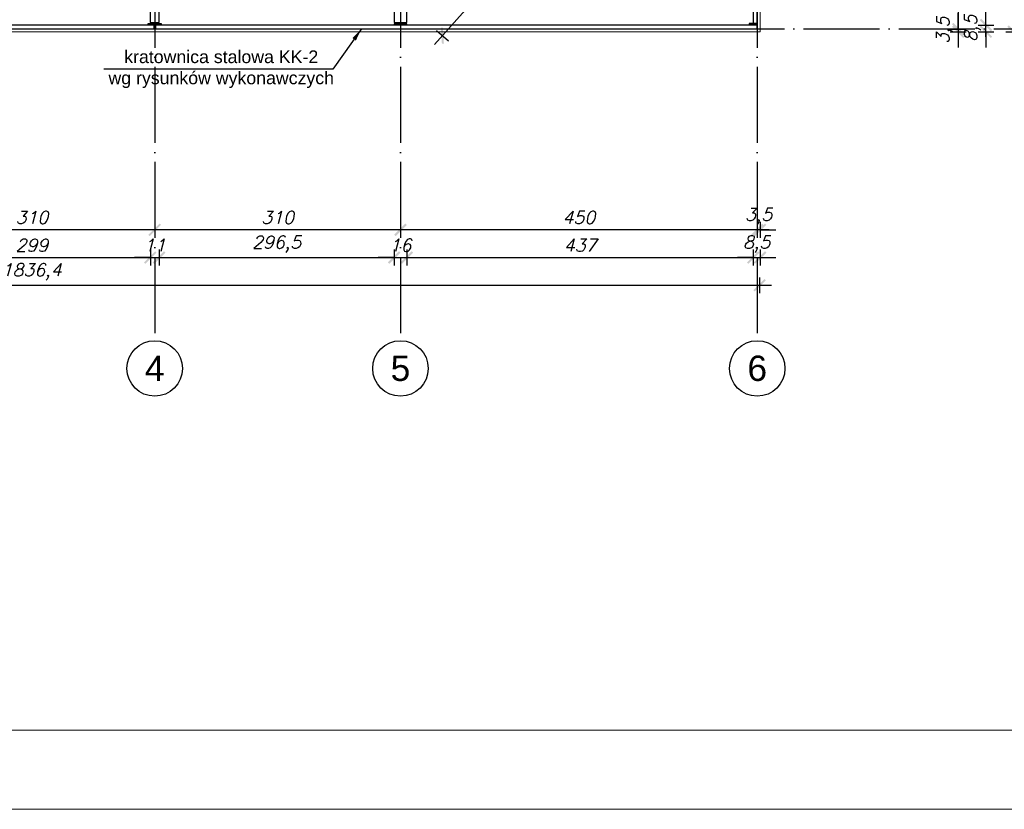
# Model space of a CAD drawing. Header units: millimetres. Extents: x 1814 to 94182, y 11562 to 49454.
# Tile 47 of 143: x 14806 to 16048, y 16813 to 17810. Entities that reach past the tile are written whole.
import ezdxf

# ---------------------------------------------------------------- set-up
doc = ezdxf.new("R2010")
doc.units = ezdxf.units.MM
doc.linetypes.add('ACAD_ISO04W100', pattern=[30, 24, -3, 0, -3])
for name, color, linetype in [('AS_Belki', 145, 'Continuous'), ('AS_Blachy', 30, 'Continuous'), ('odnośnik', 140, 'Continuous'), ('opis', 50, 'Continuous'), ('osie', 40, 'ACAD_ISO04W100')]:
    doc.layers.add(name, color=color, linetype=linetype)
doc.layers.add('pomoc', color=210, linetype='Continuous', lineweight=9, plot=False)
for name, color, linetype, lineweight in [('profil zimnogięty', 60, 'Continuous', 15), ('ramka', 84, 'Continuous', 15), ('wymiar', 135, 'Continuous', 9)]:
    doc.layers.add(name, color=color, linetype=linetype, lineweight=lineweight)
doc.styles.add('Opisowy', font='arial.ttf')
doc.styles.get("Standard").update_dxf_attribs({"font": 'arial.ttf'})
doc.styles.add('WYMIARY', font='simplex.shx', dxfattribs={"oblique": 15})
doc.dimstyles.new('1-100', dxfattribs={"dimscale": 100, "dimtxt": 0.16, "dimasz": 0.2, "dimexe": 0.1, "dimexo": 0.1, "dimgap": 0.075, "dimtad": 1, "dimrnd": 0.01, "dimzin": 9, "dimtxsty": 'WYMIARY', "dimblk": 'ARCHTICK', "dimcen": 0.2, "dimdle": 0.15, "dimadec": 1, "dimazin": 1, "dimtfac": 1, "dimtix": 1, "dimtmove": 2, "dimatfit": 3, "dimldrblk": 'ARCHTICK', "dimfxl": 0, "dimarcsym": 0})
doc.dimstyles.new('skala 1-100', dxfattribs={"dimtxt": 16, "dimasz": 1, "dimexe": 1.25, "dimexo": 0.625, "dimgap": 5, "dimtad": 1, "dimdec": 1, "dimrnd": 0.1, "dimdsep": 46, "dimtxsty": 'Standard', "dimblk": 'strzałka', "dimcen": -5, "dimse1": 1, "dimse2": 1, "dimazin": 0, "dimtfac": 1, "dimtdec": 1, "dimtix": 1, "dimtmove": 1, "dimatfit": 3, "dimfxl": 0, "dimtolj": 1, "dimarcsym": 0})

# ---------------------------------------------------------------- blocks, each defined once
blk = doc.blocks.new('strzałka')
for p, q in [((0, 9), (0, -9)), ((-9, 0), (9, 0))]:
    blk.add_line(p, q)
at = {"const_width": 1}
blk.add_lwpolyline([(-4.243, -4.243), (4.243, 4.243)], dxfattribs=at)
blk = doc.blocks.new('_ARCHTICK')
at = {"color": 0, "linetype": 'ByBlock', "lineweight": -2}
blk.add_solid([(0.398, 0.309), (0.309, 0.398), (-0.309, -0.398), (-0.398, -0.309)], dxfattribs=at)
blk = doc.blocks.new('*D1922')
at = {"layer": 'Defpoints', "color": 0}
for p in [(15739.8, 18298.1), (15739.8, 17798.1), (15989.8, 17798.1)]:
    blk.add_point(p, dxfattribs=at)
at = {"layer": 'wymiar', "color": 0, "lineweight": -2}
for p, q in [((15989.8, 18313.1), (15989.8, 17783.1)), ((15979.8, 18298.1), (15999.8, 18298.1)), ((15979.8, 17798.1), (15999.8, 17798.1))]:
    blk.add_line(p, q, dxfattribs=at)
at = {"layer": 'wymiar', "color": 0, "lineweight": -2, "xscale": 20, "yscale": 20, "zscale": 20}
for p, rotation in [((15989.8, 18298.1), 90), ((15989.8, 17798.1), 270)]:
    blk.add_blockref('_ARCHTICK', p, dxfattribs=dict(at, rotation=rotation))
at = {"layer": 'wymiar', "color": 0, "insert": (15974.3, 18048.1), "char_height": 16, "attachment_point": 5, "rotation": 90, "style": 'WYMIARY'}
blk.add_mtext('500', dxfattribs=at)
blk = doc.blocks.new('*D1923')
at = {"layer": 'Defpoints', "color": 0}
for p in [(15739.8, 17798.1), (15739.8, 17794.6), (15989.8, 17794.6)]:
    blk.add_point(p, dxfattribs=at)
at = {"layer": 'wymiar', "color": 0, "lineweight": -2}
for p, q in [((15989.8, 17798.1), (15989.8, 17818.1)), ((15979.8, 17798.1), (15999.8, 17798.1)), ((15989.8, 17798.1), (15989.8, 17794.6)), ((15979.8, 17794.6), (15999.8, 17794.6)), ((15989.8, 17794.6), (15989.8, 17774.6))]:
    blk.add_line(p, q, dxfattribs=at)
at = {"layer": 'wymiar', "color": 0, "lineweight": -2, "xscale": 20, "yscale": 20, "zscale": 20}
for p, rotation in [((15989.8, 17798.1), 270), ((15989.8, 17794.6), 90)]:
    blk.add_blockref('_ARCHTICK', p, dxfattribs=dict(at, rotation=rotation))
at = {"layer": 'wymiar', "color": 0, "insert": (15972.8, 17796.4), "char_height": 16, "attachment_point": 5, "rotation": 90, "style": 'WYMIARY'}
blk.add_mtext('3,5', dxfattribs=at)
blk = doc.blocks.new('*D1924')
at = {"layer": 'Defpoints', "color": 0}
for p in [(15736.3, 17794.6), (15739.8, 17794.6), (15736.3, 17544.6)]:
    blk.add_point(p, dxfattribs=at)
at = {"layer": 'wymiar', "color": 0, "lineweight": -2}
for p, q in [((15736.3, 17554.6), (15736.3, 17534.6)), ((15739.8, 17554.6), (15739.8, 17534.6)), ((15736.3, 17544.6), (15716.3, 17544.6)), ((15739.8, 17544.6), (15736.3, 17544.6)), ((15739.8, 17544.6), (15759.8, 17544.6))]:
    blk.add_line(p, q, dxfattribs=at)
at = {"layer": 'wymiar', "color": 0, "lineweight": -2, "xscale": 20, "yscale": 20, "zscale": 20}
blk.add_blockref('_ARCHTICK', (15736.3, 17544.6), dxfattribs=at)
at = {"layer": 'wymiar', "color": 0, "lineweight": -2, "xscale": 20, "yscale": 20, "zscale": 20, "rotation": 180}
blk.add_blockref('_ARCHTICK', (15739.8, 17544.6), dxfattribs=at)
at = {"layer": 'wymiar', "color": 0, "insert": (15738, 17561.6), "char_height": 16, "attachment_point": 5, "style": 'WYMIARY'}
blk.add_mtext('3,5', dxfattribs=at)
blk = doc.blocks.new('*D1925')
at = {"layer": 'Defpoints', "color": 0}
for p in [(15286.3, 17794.6), (15736.3, 17794.6), (15286.3, 17544.6)]:
    blk.add_point(p, dxfattribs=at)
at = {"layer": 'wymiar', "color": 0, "lineweight": -2}
for p, q in [((15286.3, 17554.6), (15286.3, 17534.6)), ((15736.3, 17554.6), (15736.3, 17534.6)), ((15751.3, 17544.6), (15271.3, 17544.6))]:
    blk.add_line(p, q, dxfattribs=at)
at = {"layer": 'wymiar', "color": 0, "lineweight": -2, "xscale": 20, "yscale": 20, "zscale": 20, "rotation": 180}
blk.add_blockref('_ARCHTICK', (15286.3, 17544.6), dxfattribs=at)
at = {"layer": 'wymiar', "color": 0, "lineweight": -2, "xscale": 20, "yscale": 20, "zscale": 20}
blk.add_blockref('_ARCHTICK', (15736.3, 17544.6), dxfattribs=at)
at = {"layer": 'wymiar', "color": 0, "insert": (15511.3, 17560.1), "char_height": 16, "attachment_point": 5, "style": 'WYMIARY'}
blk.add_mtext('450', dxfattribs=at)
blk = doc.blocks.new('*D1926')
at = {"layer": 'Defpoints', "color": 0}
for p in [(14976.3, 17794.6), (15286.3, 17794.6), (14976.3, 17544.6)]:
    blk.add_point(p, dxfattribs=at)
at = {"layer": 'wymiar', "color": 0, "lineweight": -2}
for p, q in [((14976.3, 17554.6), (14976.3, 17534.6)), ((15286.3, 17554.6), (15286.3, 17534.6)), ((15301.3, 17544.6), (14961.3, 17544.6))]:
    blk.add_line(p, q, dxfattribs=at)
at = {"layer": 'wymiar', "color": 0, "lineweight": -2, "xscale": 20, "yscale": 20, "zscale": 20, "rotation": 180}
blk.add_blockref('_ARCHTICK', (14976.3, 17544.6), dxfattribs=at)
at = {"layer": 'wymiar', "color": 0, "lineweight": -2, "xscale": 20, "yscale": 20, "zscale": 20}
blk.add_blockref('_ARCHTICK', (15286.3, 17544.6), dxfattribs=at)
at = {"layer": 'wymiar', "color": 0, "insert": (15131.3, 17560.1), "char_height": 16, "attachment_point": 5, "style": 'WYMIARY'}
blk.add_mtext('310', dxfattribs=at)
blk = doc.blocks.new('*D1927')
at = {"layer": 'Defpoints', "color": 0}
for p in [(14666.3, 17794.6), (14976.3, 17794.6), (14666.3, 17544.6)]:
    blk.add_point(p, dxfattribs=at)
at = {"layer": 'wymiar', "color": 0, "lineweight": -2}
for p, q in [((14666.3, 17554.6), (14666.3, 17534.6)), ((14976.3, 17554.6), (14976.3, 17534.6)), ((14991.3, 17544.6), (14651.3, 17544.6))]:
    blk.add_line(p, q, dxfattribs=at)
at = {"layer": 'wymiar', "color": 0, "lineweight": -2, "xscale": 20, "yscale": 20, "zscale": 20, "rotation": 180}
blk.add_blockref('_ARCHTICK', (14666.3, 17544.6), dxfattribs=at)
at = {"layer": 'wymiar', "color": 0, "lineweight": -2, "xscale": 20, "yscale": 20, "zscale": 20}
blk.add_blockref('_ARCHTICK', (14976.3, 17544.6), dxfattribs=at)
at = {"layer": 'wymiar', "color": 0, "insert": (14821.3, 17560.1), "char_height": 16, "attachment_point": 5, "style": 'WYMIARY'}
blk.add_mtext('310', dxfattribs=at)
blk = doc.blocks.new('*D1945')
at = {"layer": 'Defpoints', "color": 0}
for p in [(14671.8, 17806.1), (14970.8, 17806.1), (14970.8, 17509.6)]:
    blk.add_point(p, dxfattribs=at)
at = {"layer": 'wymiar', "color": 0, "lineweight": -2}
for p, q in [((14671.8, 17519.6), (14671.8, 17499.6)), ((14970.8, 17519.6), (14970.8, 17499.6)), ((14656.8, 17509.6), (14985.8, 17509.6))]:
    blk.add_line(p, q, dxfattribs=at)
at = {"layer": 'wymiar', "color": 0, "lineweight": -2, "xscale": 20, "yscale": 20, "zscale": 20, "rotation": 180}
blk.add_blockref('_ARCHTICK', (14671.8, 17509.6), dxfattribs=at)
at = {"layer": 'wymiar', "color": 0, "lineweight": -2, "xscale": 20, "yscale": 20, "zscale": 20}
blk.add_blockref('_ARCHTICK', (14970.8, 17509.6), dxfattribs=at)
at = {"layer": 'wymiar', "color": 0, "insert": (14821.3, 17525.1), "char_height": 16, "attachment_point": 5, "style": 'WYMIARY'}
blk.add_mtext('299', dxfattribs=at)
blk = doc.blocks.new('*D1946')
at = {"layer": 'Defpoints', "color": 0}
for p in [(14970.8, 17806.1), (14981.8, 17806.1), (14981.8, 17509.6)]:
    blk.add_point(p, dxfattribs=at)
at = {"layer": 'wymiar', "color": 0, "lineweight": -2}
for p, q in [((14970.8, 17519.6), (14970.8, 17499.6)), ((14981.8, 17519.6), (14981.8, 17499.6)), ((14970.8, 17509.6), (14950.8, 17509.6)), ((14970.8, 17509.6), (14981.8, 17509.6)), ((14981.8, 17509.6), (15001.8, 17509.6))]:
    blk.add_line(p, q, dxfattribs=at)
at = {"layer": 'wymiar', "color": 0, "lineweight": -2, "xscale": 20, "yscale": 20, "zscale": 20}
blk.add_blockref('_ARCHTICK', (14970.8, 17509.6), dxfattribs=at)
at = {"layer": 'wymiar', "color": 0, "lineweight": -2, "xscale": 20, "yscale": 20, "zscale": 20, "rotation": 180}
blk.add_blockref('_ARCHTICK', (14981.8, 17509.6), dxfattribs=at)
at = {"layer": 'wymiar', "color": 0, "insert": (14976.3, 17525.1), "char_height": 16, "attachment_point": 5, "style": 'WYMIARY'}
blk.add_mtext('11', dxfattribs=at)
blk = doc.blocks.new('*D1947')
at = {"layer": 'Defpoints', "color": 0}
for p in [(14981.8, 17806.1), (15278.3, 17806.1), (15278.3, 17509.6)]:
    blk.add_point(p, dxfattribs=at)
at = {"layer": 'wymiar', "color": 0, "lineweight": -2}
for p, q in [((14981.8, 17519.6), (14981.8, 17499.6)), ((15278.3, 17519.6), (15278.3, 17499.6)), ((14966.8, 17509.6), (15293.3, 17509.6))]:
    blk.add_line(p, q, dxfattribs=at)
at = {"layer": 'wymiar', "color": 0, "lineweight": -2, "xscale": 20, "yscale": 20, "zscale": 20, "rotation": 180}
blk.add_blockref('_ARCHTICK', (14981.8, 17509.6), dxfattribs=at)
at = {"layer": 'wymiar', "color": 0, "lineweight": -2, "xscale": 20, "yscale": 20, "zscale": 20}
blk.add_blockref('_ARCHTICK', (15278.3, 17509.6), dxfattribs=at)
at = {"layer": 'wymiar', "color": 0, "insert": (15130, 17526.6), "char_height": 16, "attachment_point": 5, "style": 'WYMIARY'}
blk.add_mtext('296,5', dxfattribs=at)
blk = doc.blocks.new('*D1948')
at = {"layer": 'Defpoints', "color": 0}
for p in [(15278.3, 17806.1), (15294.3, 17806.1), (15294.3, 17509.6)]:
    blk.add_point(p, dxfattribs=at)
at = {"layer": 'wymiar', "color": 0, "lineweight": -2}
for p, q in [((15278.3, 17519.6), (15278.3, 17499.6)), ((15294.3, 17519.6), (15294.3, 17499.6)), ((15278.3, 17509.6), (15258.3, 17509.6)), ((15278.3, 17509.6), (15294.3, 17509.6)), ((15294.3, 17509.6), (15314.3, 17509.6))]:
    blk.add_line(p, q, dxfattribs=at)
at = {"layer": 'wymiar', "color": 0, "lineweight": -2, "xscale": 20, "yscale": 20, "zscale": 20}
blk.add_blockref('_ARCHTICK', (15278.3, 17509.6), dxfattribs=at)
at = {"layer": 'wymiar', "color": 0, "lineweight": -2, "xscale": 20, "yscale": 20, "zscale": 20, "rotation": 180}
blk.add_blockref('_ARCHTICK', (15294.3, 17509.6), dxfattribs=at)
at = {"layer": 'wymiar', "color": 0, "insert": (15286.3, 17525.1), "char_height": 16, "attachment_point": 5, "style": 'WYMIARY'}
blk.add_mtext('16', dxfattribs=at)
blk = doc.blocks.new('*D1949')
at = {"layer": 'Defpoints', "color": 0}
for p in [(15294.3, 17806.1), (15731.3, 17805.1), (15731.3, 17509.6)]:
    blk.add_point(p, dxfattribs=at)
at = {"layer": 'wymiar', "color": 0, "lineweight": -2}
for p, q in [((15294.3, 17519.6), (15294.3, 17499.6)), ((15731.3, 17519.6), (15731.3, 17499.6)), ((15279.3, 17509.6), (15746.3, 17509.6))]:
    blk.add_line(p, q, dxfattribs=at)
at = {"layer": 'wymiar', "color": 0, "lineweight": -2, "xscale": 20, "yscale": 20, "zscale": 20, "rotation": 180}
blk.add_blockref('_ARCHTICK', (15294.3, 17509.6), dxfattribs=at)
at = {"layer": 'wymiar', "color": 0, "lineweight": -2, "xscale": 20, "yscale": 20, "zscale": 20}
blk.add_blockref('_ARCHTICK', (15731.3, 17509.6), dxfattribs=at)
at = {"layer": 'wymiar', "color": 0, "insert": (15512.8, 17525.1), "char_height": 16, "attachment_point": 5, "style": 'WYMIARY'}
blk.add_mtext('437', dxfattribs=at)
blk = doc.blocks.new('*D1950')
at = {"layer": 'Defpoints', "color": 0}
for p in [(15731.3, 17805.1), (15739.8, 17794.6), (15739.8, 17509.6)]:
    blk.add_point(p, dxfattribs=at)
at = {"layer": 'wymiar', "color": 0, "lineweight": -2}
for p, q in [((15731.3, 17519.6), (15731.3, 17499.6)), ((15739.8, 17519.6), (15739.8, 17499.6)), ((15731.3, 17509.6), (15711.3, 17509.6)), ((15731.3, 17509.6), (15739.8, 17509.6)), ((15739.8, 17509.6), (15759.8, 17509.6))]:
    blk.add_line(p, q, dxfattribs=at)
at = {"layer": 'wymiar', "color": 0, "lineweight": -2, "xscale": 20, "yscale": 20, "zscale": 20}
blk.add_blockref('_ARCHTICK', (15731.3, 17509.6), dxfattribs=at)
at = {"layer": 'wymiar', "color": 0, "lineweight": -2, "xscale": 20, "yscale": 20, "zscale": 20, "rotation": 180}
blk.add_blockref('_ARCHTICK', (15739.8, 17509.6), dxfattribs=at)
at = {"layer": 'wymiar', "color": 0, "insert": (15735.5, 17526.6), "char_height": 16, "attachment_point": 5, "style": 'WYMIARY'}
blk.add_mtext('8,5', dxfattribs=at)
blk = doc.blocks.new('*D1951')
at = {"layer": 'Defpoints', "color": 0}
for p in [(15736.3, 17803.1), (16024.8, 17803.1), (15739.8, 17794.6)]:
    blk.add_point(p, dxfattribs=at)
at = {"layer": 'wymiar', "color": 0, "lineweight": -2}
for p, q in [((16024.8, 17803.1), (16024.8, 17823.1)), ((16014.8, 17803.1), (16034.8, 17803.1)), ((16024.8, 17794.6), (16024.8, 17803.1)), ((16014.8, 17794.6), (16034.8, 17794.6)), ((16024.8, 17794.6), (16024.8, 17774.6))]:
    blk.add_line(p, q, dxfattribs=at)
at = {"layer": 'wymiar', "color": 0, "lineweight": -2, "xscale": 20, "yscale": 20, "zscale": 20}
for p, rotation in [((16024.8, 17803.1), 270), ((16024.8, 17794.6), 90)]:
    blk.add_blockref('_ARCHTICK', p, dxfattribs=dict(at, rotation=rotation))
at = {"layer": 'wymiar', "color": 0, "insert": (16007.8, 17798.9), "char_height": 16, "attachment_point": 5, "rotation": 90, "style": 'WYMIARY'}
blk.add_mtext('8,5', dxfattribs=at)
blk = doc.blocks.new('*D1952')
at = {"layer": 'Defpoints', "color": 0}
for p in [(15729, 18290.6), (16024.8, 18290.6), (15736.3, 17803.1)]:
    blk.add_point(p, dxfattribs=at)
at = {"layer": 'wymiar', "color": 0, "lineweight": -2}
for p, q in [((16024.8, 17788.1), (16024.8, 18305.6)), ((16014.8, 18290.6), (16034.8, 18290.6)), ((16014.8, 17803.1), (16034.8, 17803.1))]:
    blk.add_line(p, q, dxfattribs=at)
at = {"layer": 'wymiar', "color": 0, "lineweight": -2, "xscale": 20, "yscale": 20, "zscale": 20}
for p, rotation in [((16024.8, 18290.6), 90), ((16024.8, 17803.1), 270)]:
    blk.add_blockref('_ARCHTICK', p, dxfattribs=dict(at, rotation=rotation))
at = {"layer": 'wymiar', "color": 0, "insert": (16007.8, 18046.9), "char_height": 16, "attachment_point": 5, "rotation": 90, "style": 'WYMIARY'}
blk.add_mtext('487,5', dxfattribs=at)
blk = doc.blocks.new('*D1968')
at = {"layer": 'Defpoints', "color": 0}
for p in [(13902.8, 17794.6), (15739.2, 17794.6), (15739.2, 17474.6)]:
    blk.add_point(p, dxfattribs=at)
at = {"layer": 'wymiar', "color": 0, "lineweight": -2}
for p, q in [((13887.8, 17474.6), (15754.2, 17474.6)), ((13902.8, 17484.6), (13902.8, 17464.6)), ((15739.2, 17484.6), (15739.2, 17464.6))]:
    blk.add_line(p, q, dxfattribs=at)
at = {"layer": 'wymiar', "color": 0, "lineweight": -2, "xscale": 20, "yscale": 20, "zscale": 20, "rotation": 180}
blk.add_blockref('_ARCHTICK', (13902.8, 17474.6), dxfattribs=at)
at = {"layer": 'wymiar', "color": 0, "lineweight": -2, "xscale": 20, "yscale": 20, "zscale": 20}
blk.add_blockref('_ARCHTICK', (15739.2, 17474.6), dxfattribs=at)
at = {"layer": 'wymiar', "color": 0, "insert": (14821, 17491.6), "char_height": 16, "attachment_point": 5, "style": 'WYMIARY'}
blk.add_mtext('1836,4', dxfattribs=at)
blk = doc.blocks.new('*D1969')
at = {"layer": 'Defpoints', "color": 0}
for p in [(15739.8, 18801.6), (16059.8, 18801.6), (15739.8, 17794.6)]:
    blk.add_point(p, dxfattribs=at)
at = {"layer": 'wymiar', "color": 0, "lineweight": -2}
for p, q in [((16059.8, 17779.6), (16059.8, 18816.6)), ((16049.8, 18801.6), (16069.8, 18801.6)), ((16049.8, 17794.6), (16069.8, 17794.6))]:
    blk.add_line(p, q, dxfattribs=at)
at = {"layer": 'wymiar', "color": 0, "lineweight": -2, "xscale": 20, "yscale": 20, "zscale": 20}
for p, rotation in [((16059.8, 18801.6), 90), ((16059.8, 17794.6), 270)]:
    blk.add_blockref('_ARCHTICK', p, dxfattribs=dict(at, rotation=rotation))
at = {"layer": 'wymiar', "color": 0, "insert": (16044.3, 18298.1), "char_height": 16, "attachment_point": 5, "rotation": 90, "style": 'WYMIARY'}
blk.add_mtext('1007', dxfattribs=at)
blk = doc.blocks.new('*D3246')
at = {"layer": 'Defpoints', "color": 0}
for p in [(15709, 18285.1), (15299.3, 17825.2), (15339.2, 17789.7)]:
    blk.add_point(p, dxfattribs=at)
at = {"layer": 'wymiar', "color": 0, "lineweight": -2}
for p, q in [((15758.9, 18260.7), (15329.2, 17778.5)), ((15741.4, 18256.2), (15756.4, 18242.9)), ((15331.7, 17796.3), (15346.7, 17783))]:
    blk.add_line(p, q, dxfattribs=at)
at = {"layer": 'wymiar', "color": 0, "lineweight": -2, "xscale": 20, "yscale": 20, "zscale": 20}
for p, rotation in [((15748.9, 18249.5), 48.30227462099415), ((15339.2, 17789.7), 228.3022746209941)]:
    blk.add_blockref('_ARCHTICK', p, dxfattribs=dict(at, rotation=rotation))
at = {"layer": 'wymiar', "color": 0, "insert": (15531.3, 18030.9), "char_height": 16, "attachment_point": 5, "rotation": 48.3023, "style": 'WYMIARY'}
blk.add_mtext('615,9', dxfattribs=at)

msp = doc.modelspace()

# ---------------------------------------------------------------- linework, layer by layer
at = {"layer": 'AS_Belki', "linetype": 'Continuous', "ltscale": 0.25}
for p, q in [((14970.786, 18287.622), (14970.786, 17806.122)), ((14981.786, 17806.122), (14981.786, 18287.622)), ((15731.286, 18290.122), (15731.286, 17805.122)), ((15736.286, 17805.122), (15736.286, 18290.122)), ((15278.286, 18081.625), (15278.286, 17806.122)), ((15294.286, 17806.122), (15294.286, 18081.625)), ((13906.286, 17798.122), (14975.286, 17798.122)), ((14967.785, 17803.122), (14674.787, 17803.122)), ((14970.786, 17806.122), (14981.786, 17806.122)), ((14977.287, 17803.122), (14977.287, 17798.122)), ((14977.287, 17798.122), (15736.286, 17798.122)), ((15278.287, 17803.122), (14984.785, 17803.122)), ((15278.286, 17806.122), (15294.286, 17806.122)), ((15726.286, 17803.122), (15294.287, 17803.122)), ((15736.286, 17798.122), (15736.286, 17803.122))]:
    msp.add_line(p, q, dxfattribs=at)
at = {"layer": 'AS_Blachy', "linetype": 'Continuous', "ltscale": 0.25}
for p, q in [((14968.013, 17804.622), (14967.785, 17804.622)), ((14967.785, 17804.622), (14967.785, 17803.122)), ((14968.013, 17803.122), (14967.785, 17803.122)), ((14968.663, 17804.622), (14968.013, 17804.622)), ((14968.663, 17803.122), (14968.013, 17803.122)), ((14969.636, 17804.622), (14968.663, 17804.622)), ((14969.636, 17803.122), (14968.663, 17803.122)), ((14970.785, 17804.622), (14969.636, 17804.622)), ((14970.532, 17803.122), (14969.636, 17803.122)), ((14970.785, 17803.122), (14970.532, 17803.122)), ((14976.285, 17804.622), (14970.785, 17804.622)), ((14970.785, 17804.622), (14970.785, 17803.122)), ((14975.286, 17803.122), (14970.785, 17803.122)), ((14976.286, 17803.122), (14975.286, 17803.122)), ((14975.286, 17803.122), (14975.286, 17802.902)), ((14975.286, 17802.902), (14975.286, 17802.372)), ((14976.286, 17802.372), (14975.286, 17802.372)), ((14975.286, 17802.372), (14975.286, 17798.872)), ((14976.286, 17798.872), (14975.286, 17798.872)), ((14975.286, 17798.872), (14975.286, 17798.341)), ((14975.286, 17798.341), (14975.286, 17798.122)), ((14975.286, 17798.122), (14976.286, 17798.122)), ((14981.785, 17804.622), (14976.285, 17804.622)), ((14976.285, 17803.122), (14976.285, 17804.622)), ((14977.286, 17803.122), (14976.286, 17803.122)), ((14976.286, 17803.122), (14976.286, 17802.902)), ((14976.286, 17802.902), (14976.286, 17802.372)), ((14977.286, 17802.372), (14976.286, 17802.372)), ((14976.286, 17802.372), (14976.286, 17798.872)), ((14977.286, 17798.872), (14976.286, 17798.872)), ((14976.286, 17798.872), (14976.286, 17798.341)), ((14976.286, 17798.341), (14976.286, 17798.122)), ((14976.286, 17798.122), (14977.286, 17798.122)), ((14981.785, 17803.122), (14977.286, 17803.122)), ((14977.286, 17802.902), (14977.286, 17803.122)), ((14977.286, 17802.372), (14977.286, 17802.902)), ((14977.286, 17798.872), (14977.286, 17802.372)), ((14977.286, 17798.341), (14977.286, 17798.872)), ((14977.286, 17798.122), (14977.286, 17798.341)), ((14982.933, 17804.622), (14981.785, 17804.622)), ((14981.785, 17804.622), (14981.785, 17803.122)), ((14982.038, 17803.122), (14981.785, 17803.122)), ((14982.933, 17803.122), (14982.038, 17803.122)), ((14983.906, 17804.622), (14982.933, 17804.622)), ((14983.906, 17803.122), (14982.933, 17803.122)), ((14984.556, 17804.622), (14983.906, 17804.622)), ((14984.556, 17803.122), (14983.906, 17803.122)), ((14984.785, 17804.622), (14984.556, 17804.622)), ((14984.785, 17803.122), (14984.556, 17803.122)), ((14984.785, 17803.122), (14984.785, 17804.622)), ((15278.515, 17804.622), (15278.287, 17804.622)), ((15278.287, 17804.622), (15278.287, 17803.122)), ((15278.515, 17803.122), (15278.287, 17803.122)), ((15279.165, 17804.622), (15278.515, 17804.622)), ((15279.165, 17803.122), (15278.515, 17803.122)), ((15280.138, 17804.622), (15279.165, 17804.622)), ((15280.138, 17803.122), (15279.165, 17803.122)), ((15281.287, 17804.622), (15280.138, 17804.622)), ((15281.286, 17803.122), (15280.138, 17803.122)), ((15291.287, 17804.622), (15281.287, 17804.622)), ((15281.287, 17804.622), (15281.287, 17803.122)), ((15291.286, 17803.122), (15281.287, 17803.122)), ((15292.435, 17804.622), (15291.287, 17804.622)), ((15291.287, 17804.622), (15291.287, 17803.122)), ((15292.435, 17803.122), (15291.287, 17803.122)), ((15293.408, 17804.622), (15292.435, 17804.622)), ((15293.408, 17803.122), (15292.435, 17803.122)), ((15294.058, 17804.622), (15293.408, 17804.622)), ((15294.058, 17803.122), (15293.408, 17803.122)), ((15294.287, 17804.622), (15294.058, 17804.622)), ((15294.287, 17803.122), (15294.058, 17803.122)), ((15294.287, 17803.122), (15294.287, 17804.622)), ((15736.286, 17805.122), (15726.286, 17805.122)), ((15726.286, 17805.122), (15726.286, 17804.122)), ((15726.286, 17804.122), (15726.286, 17803.122)), ((15728.786, 17804.122), (15726.286, 17804.122)), ((15736.286, 17803.122), (15726.286, 17803.122)), ((15736.286, 17804.122), (15728.786, 17804.122)), ((15736.286, 17804.122), (15736.286, 17805.122)), ((15736.286, 17803.122), (15736.286, 17804.122))]:
    msp.add_line(p, q, dxfattribs=at)
at = {"layer": 'odnośnik'}
for centre in [(14976.286, 17369.622), (15286.286, 17369.622), (15736.286, 17369.622)]:
    msp.add_circle(centre, 35, dxfattribs=at)
at = {"layer": 'osie', "ltscale": 4}
for p, q in [((14976.286, 19191.622), (14976.286, 17404.622)), ((15286.286, 19191.622), (15286.286, 17404.622)), ((15736.286, 19191.622), (15736.286, 17404.622)), ((13512.786, 17798.122), (16129.786, 17798.122))]:
    msp.add_line(p, q, dxfattribs=at)
at = {"layer": 'pomoc'}
msp.add_lwpolyline([(13146.286, 19783.122), (17346.286, 19783.122), (17346.286, 16813.122), (13146.286, 16813.122)], close=True, dxfattribs=at)
at = {"layer": 'profil zimnogięty'}
for points in [[(13902.786, 18801.622), (15739.786, 18801.622), (15739.786, 17794.622), (13902.786, 17794.622)], [(13906.286, 18798.122), (15736.286, 18798.122), (15736.286, 17798.122), (13906.286, 17798.122)]]:
    msp.add_lwpolyline(points, close=True, dxfattribs=at)
at = {"layer": 'ramka', "linetype": 'Continuous'}
msp.add_line((17246.286, 16913.122), (13146.286, 16913.122), dxfattribs=at)

# ---------------------------------------------------------------- texts
at = {"layer": 'opis', "attachment_point": 5, "style": 'Opisowy'}
for s, width, gutter_width, heights, insert, char_height in [('kratownica stalowa KK-2\\Pwg rysunków wykonawczych', 290.25612, 40, [69.3], (15060.21, 17747.292), 16), ('4', 69.04878, 80, [35.062], (14976.278, 17369.616), 32), ('5', 69.04878, 80, [35.062], (15286.278, 17369.616), 32), ('6', 69.04878, 80, [35.062], (15736.278, 17369.616), 32)]:
    msp.add_mtext_dynamic_manual_height_columns(s, width=width, gutter_width=gutter_width, heights=heights, dxfattribs=dict(at, insert=insert, char_height=char_height))

# ---------------------------------------------------------------- dimensions: what is measured, and where the dimension line sits
at = {"layer": 'wymiar'}
for base, p1, p2, picture, middle in [((16059.786, 18801.622), (15739.786, 17794.622), (15739.786, 18801.622), '*D1969', (16044.286, 18298.122)), ((16024.786, 18290.622), (15736.286, 17803.122), (15728.986, 18290.622), '*D1952', (16007.762, 18046.872)), ((15989.786, 17798.122), (15739.786, 18298.122), (15739.786, 17798.122), '*D1922', (15974.286, 18048.122)), ((16024.786, 17803.122), (15739.786, 17794.622), (15736.286, 17803.122), '*D1951', (16007.762, 17798.872)), ((15989.786, 17794.622), (15739.786, 17798.122), (15739.786, 17794.622), '*D1923', (15972.762, 17796.372))]:
    dim = msp.add_linear_dim(base=base, p1=p1, p2=p2, angle=90, dimstyle='1-100', override={"dimtfill": 1}, dxfattribs=at)
    dim.commit()
    dim.dimension.update_dxf_attribs({"geometry": picture, "text_midpoint": middle})
dim = msp.add_aligned_dim(p1=(15708.987, 18285.082), p2=(15299.293, 17825.214), distance=53.435, dimstyle='1-100', dxfattribs=at)
dim.commit()
dim.dimension.update_dxf_attribs({"geometry": '*D3246', "text_midpoint": (15531.327, 18030.928)})
for base, p1, p2, picture, middle in [((14970.786, 17509.622), (14671.786, 17806.122), (14970.786, 17806.122), '*D1945', (14821.286, 17525.122)), ((14981.786, 17509.622), (14970.786, 17806.122), (14981.786, 17806.122), '*D1946', (14976.286, 17525.122)), ((15278.286, 17509.622), (14981.786, 17806.122), (15278.286, 17806.122), '*D1947', (15130.036, 17526.646)), ((15294.286, 17509.622), (15278.286, 17806.122), (15294.286, 17806.122), '*D1948', (15286.286, 17525.122)), ((15731.286, 17509.622), (15294.286, 17806.122), (15731.286, 17805.122), '*D1949', (15512.786, 17525.122)), ((15739.786, 17509.622), (15731.286, 17805.122), (15739.786, 17794.622), '*D1950', (15735.536, 17526.646)), ((15739.183, 17474.622), (13902.786, 17794.622), (15739.183, 17794.622), '*D1968', (14820.984, 17491.646)), ((14666.286, 17544.622), (14976.286, 17794.622), (14666.286, 17794.622), '*D1927', (14821.286, 17560.122)), ((14976.286, 17544.622), (15286.286, 17794.622), (14976.286, 17794.622), '*D1926', (15131.286, 17560.122)), ((15286.286, 17544.622), (15736.286, 17794.622), (15286.286, 17794.622), '*D1925', (15511.286, 17560.122)), ((15736.286, 17544.622), (15739.786, 17794.622), (15736.286, 17794.622), '*D1924', (15738.036, 17561.646))]:
    dim = msp.add_linear_dim(base=base, p1=p1, p2=p2, dimstyle='1-100', override={"dimtfill": 1}, dxfattribs=at)
    dim.commit()
    dim.dimension.update_dxf_attribs({"geometry": picture, "text_midpoint": middle})

# ---------------------------------------------------------------- leaders
at = {"layer": 'odnośnik', "ltscale": 0.5}
msp.add_leader([(15237.143, 17798.122), (15200.939, 17747.292), (14912.188, 17747.292)], dimstyle='skala 1-100', override={"dimasz": 16, "dimtad": 0}, dxfattribs=at)

doc.saveas('drawing.dxf')
